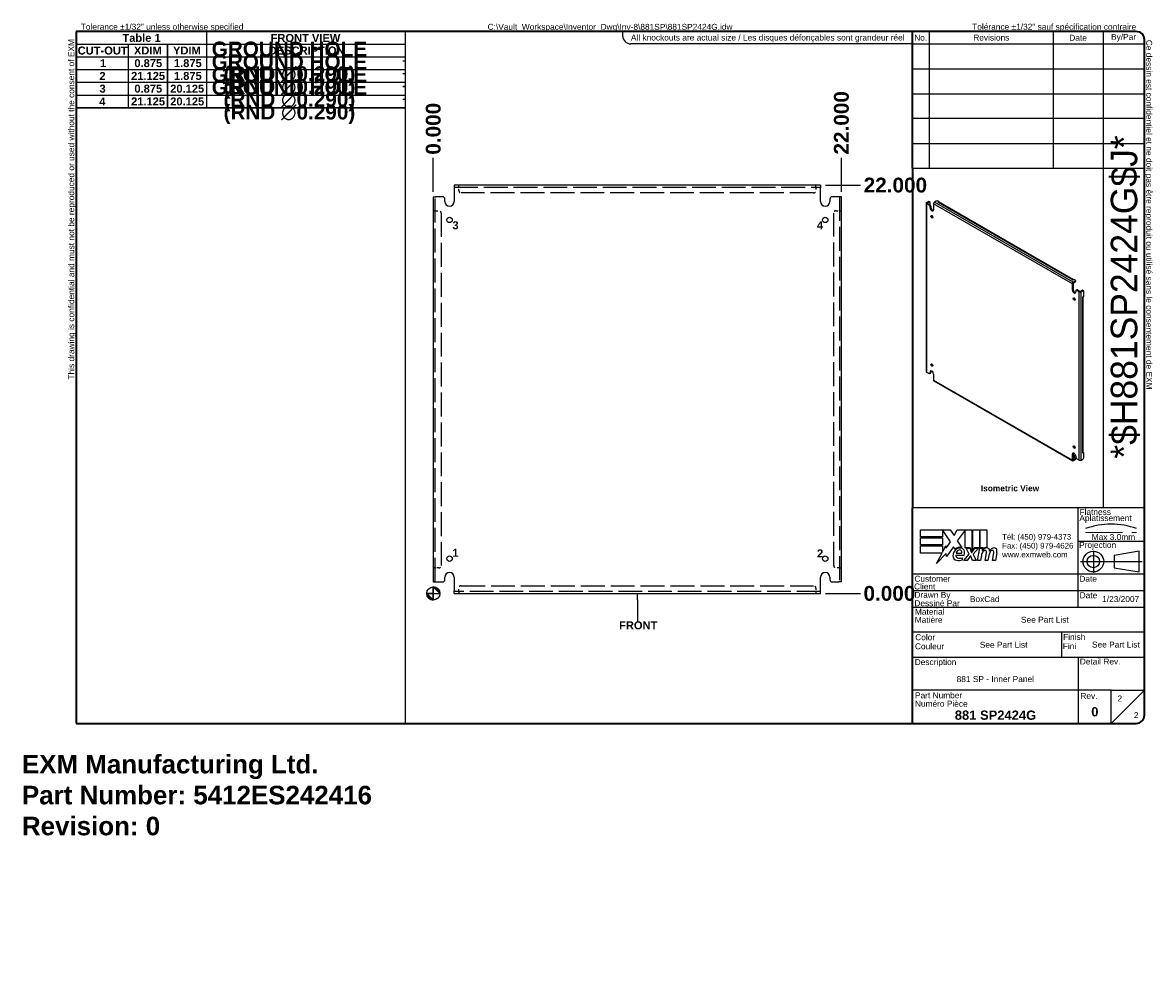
# Model space of a CAD drawing. Header units: inches. Extents: x 0 to 61, y -11 to 39.5.
import ezdxf
from ezdxf.enums import TextEntityAlignment as Align

# ---------------------------------------------------------------- set-up
doc = ezdxf.new("R2010")
doc.units = ezdxf.units.IN
doc.header["$LTSCALE"] = 6.666667
doc.header["$MEASUREMENT"] = 0
for name, pattern in [('CHAIN', [0.7087, 0.4724, -0.0591, 0.1181, -0.0591]), ('DASHED', [0.2067, 0.1654, -0.0413]), ('DASHED_SPACE', [0.2067, 0.1654, -0.0413])]:
    doc.linetypes.add(name, pattern=pattern)
doc.layers.get('0').update_dxf_attribs({"lineweight": 25})
for name, color, linetype, lineweight in [('Centerline(ANSI)', 7, 'Continuous', 25), ('Dimensions(ANSI)', 7, 'Continuous', 25), ('Hidden Edges(ANSI)', 7, 'DASHED_SPACE', 25), ('Sketch Geometry(ANSI)', 7, 'Continuous', 25), ('Symbols(ANSI)', 7, 'Continuous', 25), ('Visible Edges(ANSI)', 7, 'Continuous', 25), ('Visible Tangent Edges(ANSI)', 7, 'Continuous', 25), ('Work Point(ANSI)', 7, 'Continuous', 25)]:
    doc.layers.add(name, color=color, linetype=linetype, lineweight=lineweight)
doc.styles.add('Current-ANSI', font='arial.ttf')
doc.styles.add('Dimension-ANSI', font='arialbd.ttf')
doc.styles.get("Standard").update_dxf_attribs({"font": 'arialbd.ttf'})
doc.styles.add('Text Style44', font='arialbd.ttf')
doc.styles.add('Text Style83', font='FRE3OF9X.TTF')
doc.dimstyles.new('INCH-ANSI', dxfattribs={"dimscale": 6.666667, "dimtxt": 0.12, "dimasz": 0.098425, "dimexe": 0.04, "dimexo": 0.04, "dimgap": 0.031496, "dimtad": 0, "dimtih": 1, "dimtoh": 1, "dimdec": 3, "dimrnd": 1e-08, "dimzin": 0, "dimdsep": 46, "dimtxsty": 'Dimension-ANSI', "dimcen": 0.09, "dimdle": 0.312, "dimclrd": 179, "dimclre": 179, "dimclrt": 7, "dimadec": 1, "dimazin": 0, "dimtfac": 1, "dimtdec": 3, "dimtofl": 0, "dimtmove": 0, "dimatfit": 3, "dimfxl": 1, "dimtolj": 1, "dimtzin": 4, "dimlwd": 25, "dimlwe": 25, "dimarcsym": 0})
doc.dimstyles.new('INCH-ANSI-VERTICAL', dxfattribs={"dimscale": 6.666667, "dimtxt": 0.12, "dimasz": 0.098425, "dimexe": 0.04, "dimexo": 0.04, "dimgap": 0.031496, "dimtad": 0, "dimtih": 1, "dimtoh": 1, "dimdec": 3, "dimrnd": 1e-08, "dimzin": 0, "dimdsep": 46, "dimtxsty": 'Dimension-ANSI', "dimcen": 0.09, "dimdle": 0.312, "dimclrd": 179, "dimclre": 179, "dimclrt": 7, "dimadec": 1, "dimazin": 0, "dimtfac": 1, "dimtdec": 3, "dimtofl": 0, "dimtmove": 0, "dimatfit": 3, "dimfxl": 1, "dimtolj": 1, "dimtzin": 4, "dimlwd": 25, "dimlwe": 25, "dimarcsym": 0})

# ---------------------------------------------------------------- blocks, each defined once
blk = doc.blocks.new('Origin Indicator Symbol1')
at = {"layer": 'Dimensions(ANSI)'}
h = blk.add_hatch(color=7, dxfattribs=at)
edge = h.paths.add_edge_path(flags=0)
edge.add_line((5.83, 2.313), (5.928, 2.214))
edge.add_arc((5.83, 2.214), 0.0984, 0, 90)
h = blk.add_hatch(color=7, dxfattribs=at)
edge = h.paths.add_edge_path(flags=0)
edge.add_line((5.83, 2.116), (5.731, 2.214))
edge.add_arc((5.83, 2.214), 0.0984, 180, 270)
at = {"layer": 'Dimensions(ANSI)', "color": 7, "linetype": 'Continuous'}
for p, q in [((5.83, 2.313), (5.928, 2.214)), ((5.83, 2.116), (5.731, 2.214))]:
    blk.add_line(p, q, dxfattribs=at)
at = {"layer": 'Dimensions(ANSI)', "color": 7, "linetype": 'Continuous', "flags": 128}
for points in [[(5.83, 2.214), (5.928, 2.214), (5.83, 2.313), (5.83, 2.214)], [(5.83, 2.214), (5.83, 2.313), (5.83, 2.116), (5.83, 2.214)], [(5.83, 2.214), (5.83, 2.116), (5.731, 2.214), (5.83, 2.214)], [(5.83, 2.214), (5.731, 2.214), (5.83, 2.214), (5.83, 2.214)]]:
    blk.add_lwpolyline(points, dxfattribs=at)
at = {"layer": 'Dimensions(ANSI)', "color": 7, "linetype": 'Continuous'}
blk.add_circle((5.83, 2.214), 0.0984, dxfattribs=at)
for start, end in [(0, 90), (180, 270)]:
    blk.add_arc((5.83, 2.214), 0.0984, start, end, dxfattribs=at)
at = {"layer": 'Dimensions(ANSI)', "color": 7}
for points in [[(5.83, 2.214), (5.928, 2.214), (5.83, 2.313), (5.83, 2.214)], [(5.83, 2.214), (5.83, 2.313), (5.83, 2.116), (5.83, 2.214)], [(5.83, 2.214), (5.83, 2.116), (5.731, 2.214), (5.83, 2.214)], [(5.83, 2.214), (5.731, 2.214), (5.83, 2.214)]]:
    blk.add_solid(points, dxfattribs=at)
blk = doc.blocks.new('Datum Identifier4')
at = {"layer": 'Symbols(ANSI)', "color": 7, "linetype": 'Continuous', "lineweight": 25}
for p, q in [((8.91, 2.116), (8.91, 2.214)), ((8.91, 2.116), (8.91, 1.98)), ((8.91, 1.98), (8.91, 1.796))]:
    blk.add_line(p, q, dxfattribs=at)
at = {"layer": 'Symbols(ANSI)', "color": 7, "insert": (8.634, 1.672), "char_height": 0.12, "attachment_point": 7, "line_spacing_factor": 0.25, "style": 'Dimension-ANSI'}
blk.add_mtext('FRONT', dxfattribs=at)
blk = doc.blocks.new('Hole Table1')
at = {"layer": 'Symbols(ANSI)'}
for p, q in [((0.438, 9.541), (0.438, 10.692)), ((0.438, 10.692), (5.407, 10.692)), ((5.407, 10.692), (5.407, 9.541)), ((0.438, 10.501), (1.225, 10.501)), ((1.225, 10.501), (1.225, 10.311)), ((1.225, 10.501), (1.816, 10.501)), ((1.225, 10.501), (1.225, 10.311)), ((1.816, 10.501), (1.816, 10.311)), ((1.816, 10.501), (2.406, 10.501)), ((1.816, 10.501), (1.816, 10.311)), ((2.406, 10.501), (2.406, 10.311)), ((2.406, 10.501), (5.407, 10.501)), ((2.406, 10.501), (2.406, 10.311)), ((0.438, 10.311), (1.225, 10.311)), ((0.438, 10.311), (1.225, 10.311)), ((1.225, 10.311), (1.816, 10.311)), ((1.225, 10.311), (1.225, 10.119)), ((1.225, 10.311), (1.816, 10.311)), ((1.225, 10.311), (1.225, 10.119)), ((1.816, 10.311), (2.406, 10.311)), ((1.816, 10.311), (1.816, 10.119)), ((1.816, 10.311), (2.406, 10.311)), ((1.816, 10.311), (1.816, 10.119)), ((2.406, 10.311), (5.407, 10.311)), ((2.406, 10.311), (2.406, 10.119)), ((2.406, 10.311), (5.407, 10.311)), ((2.406, 10.311), (2.406, 10.119)), ((0.438, 10.119), (1.225, 10.119)), ((0.438, 10.119), (1.225, 10.119)), ((1.225, 10.119), (1.816, 10.119)), ((1.225, 10.119), (1.225, 9.926)), ((1.225, 10.119), (1.816, 10.119)), ((1.225, 10.119), (1.225, 9.926)), ((1.816, 10.119), (2.406, 10.119)), ((1.816, 10.119), (1.816, 9.926)), ((1.816, 10.119), (2.406, 10.119)), ((1.816, 10.119), (1.816, 9.926)), ((2.406, 10.119), (5.407, 10.119)), ((2.406, 10.119), (2.406, 9.926)), ((2.406, 10.119), (5.407, 10.119)), ((2.406, 10.119), (2.406, 9.926)), ((0.438, 9.926), (1.225, 9.926)), ((0.438, 9.926), (1.225, 9.926)), ((1.225, 9.926), (1.816, 9.926)), ((1.225, 9.926), (1.225, 9.733)), ((1.225, 9.926), (1.816, 9.926)), ((1.225, 9.926), (1.225, 9.733)), ((1.816, 9.926), (2.406, 9.926)), ((1.816, 9.926), (1.816, 9.733)), ((1.816, 9.926), (2.406, 9.926)), ((1.816, 9.926), (1.816, 9.733)), ((2.406, 9.926), (5.407, 9.926)), ((2.406, 9.926), (2.406, 9.733)), ((2.406, 9.926), (5.407, 9.926)), ((2.406, 9.926), (2.406, 9.733)), ((0.438, 9.733), (1.225, 9.733)), ((0.438, 9.733), (1.225, 9.733)), ((1.225, 9.733), (1.816, 9.733)), ((1.225, 9.733), (1.225, 9.541)), ((1.225, 9.733), (1.816, 9.733)), ((1.225, 9.733), (1.225, 9.541)), ((1.816, 9.733), (2.406, 9.733)), ((1.816, 9.733), (1.816, 9.541)), ((1.816, 9.733), (2.406, 9.733)), ((1.816, 9.733), (1.816, 9.541)), ((2.406, 9.733), (5.407, 9.733)), ((2.406, 9.733), (2.406, 9.541)), ((2.406, 9.733), (5.407, 9.733)), ((2.406, 9.733), (2.406, 9.541)), ((0.438, 9.541), (1.225, 9.541)), ((5.407, 9.541), (0.438, 9.541)), ((1.225, 9.541), (1.816, 9.541)), ((1.816, 9.541), (2.406, 9.541)), ((2.406, 9.541), (5.407, 9.541))]:
    blk.add_line(p, q, dxfattribs=at)
at = {"layer": 'Symbols(ANSI)', "color": 7, "char_height": 0.12, "attachment_point": 7, "line_spacing_factor": 0.25, "style": 'Dimension-ANSI'}
for s, insert in [('                                          FRONT VIEW', (1.418, 10.534)), ('CUT-OUT', (0.463, 10.344)), ('XDIM', (1.311, 10.346)), ('YDIM', (1.901, 10.346)), ('DESCRIPTION', (3.346, 10.344)), ('1', (0.799, 10.155)), ('0.875', (1.318, 10.154)), ('1.875', (1.915, 10.154)), ('-', (5.361, 10.204)), ('2', (0.79, 9.962)), ('21.125', (1.269, 9.961)), ('1.875', (1.915, 9.961)), ('-', (5.361, 10.011)), ('3', (0.792, 9.769)), ('0.875', (1.318, 9.769)), ('20.125', (1.859, 9.769)), ('-', (5.361, 9.818)), ('4', (0.788, 9.577)), ('21.125', (1.269, 9.576)), ('20.125', (1.859, 9.576)), ('-', (5.361, 9.626))]:
    blk.add_mtext(s, dxfattribs=dict(at, insert=insert))
blk = doc.blocks.new('Leader Text1')
at = {"layer": 'Symbols(ANSI)', "color": 7, "insert": (6.118, 7.708), "char_height": 0.12, "attachment_point": 7, "line_spacing_factor": 0.25, "style": 'Dimension-ANSI'}
blk.add_mtext('3', dxfattribs=at)
blk = doc.blocks.new('Leader Text2')
at = {"layer": 'Symbols(ANSI)', "color": 7, "insert": (11.619, 7.709), "char_height": 0.12, "attachment_point": 7, "line_spacing_factor": 0.25, "style": 'Dimension-ANSI'}
blk.add_mtext('4', dxfattribs=at)
blk = doc.blocks.new('Leader Text3')
at = {"layer": 'Symbols(ANSI)', "color": 7, "insert": (6.117, 2.768), "char_height": 0.12, "attachment_point": 7, "line_spacing_factor": 0.25, "style": 'Dimension-ANSI'}
blk.add_mtext('1', dxfattribs=at)
blk = doc.blocks.new('Leader Text4')
at = {"layer": 'Symbols(ANSI)', "color": 7, "insert": (11.621, 2.759), "char_height": 0.12, "attachment_point": 7, "line_spacing_factor": 0.25, "style": 'Dimension-ANSI'}
blk.add_mtext('2', dxfattribs=at)
blk = doc.blocks.new('*D15')
at = {"layer": 'Defpoints', "color": 0, "linetype": 'Continuous', "transparency": 16777216}
for p in [(22.175, 32.178), (22.175, 30.071), (22.175, 30.071)]:
    blk.add_point(p, dxfattribs=at)
at = {"layer": 'Dimensions(ANSI)', "color": 179, "linetype": 'Continuous', "lineweight": 25, "transparency": 16777216}
blk.add_line((22.175, 30.338), (22.175, 32.178), dxfattribs=at)
at = {"layer": 'Dimensions(ANSI)', "color": 7, "linetype": 'Continuous', "lineweight": 25, "transparency": 16777216, "insert": (22.175, 33.735), "char_height": 0.8, "attachment_point": 5, "rotation": 90, "style": 'Dimension-ANSI'}
blk.add_mtext('\\A1;0.000', dxfattribs=at)
blk = doc.blocks.new('*D16')
at = {"layer": 'Defpoints', "color": 0, "linetype": 'Continuous', "transparency": 16777216}
for p in [(44.175, 32.178), (22.175, 30.071), (44.175, 30.071)]:
    blk.add_point(p, dxfattribs=at)
at = {"layer": 'Dimensions(ANSI)', "color": 179, "linetype": 'Continuous', "lineweight": 25, "transparency": 16777216}
blk.add_line((44.175, 30.338), (44.175, 32.178), dxfattribs=at)
at = {"layer": 'Dimensions(ANSI)', "color": 7, "linetype": 'Continuous', "lineweight": 25, "transparency": 16777216, "insert": (44.175, 34.055), "char_height": 0.8, "attachment_point": 5, "rotation": 90, "style": 'Dimension-ANSI'}
blk.add_mtext('\\A1;22.000', dxfattribs=at)
blk = doc.blocks.new('*D17')
at = {"layer": 'Defpoints', "color": 0, "linetype": 'Continuous', "transparency": 16777216}
for p in [(43.05, 8.696), (43.05, 8.696), (45.203, 8.696)]:
    blk.add_point(p, dxfattribs=at)
at = {"layer": 'Dimensions(ANSI)', "color": 179, "linetype": 'Continuous', "lineweight": 25, "transparency": 16777216}
blk.add_line((43.316, 8.696), (45.203, 8.696), dxfattribs=at)
at = {"layer": 'Dimensions(ANSI)', "color": 7, "linetype": 'Continuous', "lineweight": 25, "transparency": 16777216, "insert": (46.76, 8.696), "char_height": 0.8, "attachment_point": 5, "style": 'Dimension-ANSI'}
blk.add_mtext('\\A1;0.000', dxfattribs=at)
blk = doc.blocks.new('*D18')
at = {"layer": 'Defpoints', "color": 0, "linetype": 'Continuous', "transparency": 16777216}
for p in [(43.05, 30.696), (45.203, 30.696), (43.05, 8.696)]:
    blk.add_point(p, dxfattribs=at)
at = {"layer": 'Dimensions(ANSI)', "color": 179, "linetype": 'Continuous', "lineweight": 25, "transparency": 16777216}
blk.add_line((43.316, 30.696), (45.203, 30.696), dxfattribs=at)
at = {"layer": 'Dimensions(ANSI)', "color": 7, "linetype": 'Continuous', "lineweight": 25, "transparency": 16777216, "insert": (47.081, 30.696), "char_height": 0.8, "attachment_point": 5, "style": 'Dimension-ANSI'}
blk.add_mtext('\\A1;22.000', dxfattribs=at)
blk = doc.blocks.new('Hole Table2')
at = {"layer": 'Symbols(ANSI)'}
for p, q in [((0.437, 9.541), (0.437, 10.692)), ((0.437, 10.692), (2.406, 10.692)), ((2.406, 10.692), (2.406, 9.541)), ((0.437, 10.501), (1.225, 10.501)), ((1.225, 10.501), (1.225, 10.311)), ((1.225, 10.501), (1.815, 10.501)), ((1.225, 10.501), (1.225, 10.311)), ((1.815, 10.501), (1.815, 10.311)), ((1.815, 10.501), (2.406, 10.501)), ((1.815, 10.501), (1.815, 10.311)), ((0.437, 10.311), (1.225, 10.311)), ((0.437, 10.311), (1.225, 10.311)), ((1.225, 10.311), (1.815, 10.311)), ((1.225, 10.311), (1.225, 10.119)), ((1.225, 10.311), (1.815, 10.311)), ((1.225, 10.311), (1.225, 10.119)), ((1.815, 10.311), (2.406, 10.311)), ((1.815, 10.311), (1.815, 10.119)), ((1.815, 10.311), (2.406, 10.311)), ((1.815, 10.311), (1.815, 10.119)), ((0.437, 10.119), (1.225, 10.119)), ((0.437, 10.119), (1.225, 10.119)), ((1.225, 10.119), (1.815, 10.119)), ((1.225, 10.119), (1.225, 9.926)), ((1.225, 10.119), (1.815, 10.119)), ((1.225, 10.119), (1.225, 9.926)), ((1.815, 10.119), (2.406, 10.119)), ((1.815, 10.119), (1.815, 9.926)), ((1.815, 10.119), (2.406, 10.119)), ((1.815, 10.119), (1.815, 9.926)), ((0.437, 9.926), (1.225, 9.926)), ((0.437, 9.926), (1.225, 9.926)), ((1.225, 9.926), (1.815, 9.926)), ((1.225, 9.926), (1.225, 9.733)), ((1.225, 9.926), (1.815, 9.926)), ((1.225, 9.926), (1.225, 9.733)), ((1.815, 9.926), (2.406, 9.926)), ((1.815, 9.926), (1.815, 9.733)), ((1.815, 9.926), (2.406, 9.926)), ((1.815, 9.926), (1.815, 9.733)), ((0.437, 9.733), (1.225, 9.733)), ((0.437, 9.733), (1.225, 9.733)), ((1.225, 9.733), (1.815, 9.733)), ((1.225, 9.733), (1.225, 9.541)), ((1.225, 9.733), (1.815, 9.733)), ((1.225, 9.733), (1.225, 9.541)), ((1.815, 9.733), (2.406, 9.733)), ((1.815, 9.733), (1.815, 9.541)), ((1.815, 9.733), (2.406, 9.733)), ((1.815, 9.733), (1.815, 9.541)), ((0.437, 9.541), (1.225, 9.541)), ((2.406, 9.541), (0.437, 9.541)), ((1.225, 9.541), (1.815, 9.541)), ((1.815, 9.541), (2.406, 9.541))]:
    blk.add_line(p, q, dxfattribs=at)
at = {"layer": 'Symbols(ANSI)', "color": 7, "char_height": 0.12, "attachment_point": 7, "line_spacing_factor": 0.25, "style": 'Dimension-ANSI'}
for s, insert in [('Table 1', (1.137, 10.535)), ('CUT-OUT', (0.462, 10.344)), ('XDIM', (1.311, 10.346)), ('YDIM', (1.901, 10.346)), ('1', (0.799, 10.155)), ('0.875', (1.318, 10.154)), ('1.875', (1.915, 10.154)), ('2', (0.789, 9.962)), ('21.125', (1.268, 9.961)), ('1.875', (1.915, 9.961)), ('3', (0.791, 9.769)), ('0.875', (1.318, 9.769)), ('20.125', (1.859, 9.769)), ('4', (0.788, 9.577)), ('21.125', (1.268, 9.576)), ('20.125', (1.859, 9.576))]:
    blk.add_mtext(s, dxfattribs=dict(at, insert=insert))
blk = doc.blocks.new('Leader Text5')
at = {"layer": 'Symbols(ANSI)', "color": 7, "insert": (6.117, 2.768), "char_height": 0.12, "attachment_point": 7, "line_spacing_factor": 0.25, "style": 'Dimension-ANSI'}
blk.add_mtext('1', dxfattribs=at)
blk = doc.blocks.new('Title Blocks EXM - ANSI B')
for p, q in [((13.372, 3.063), (13.372, 3.17)), ((13.372, 3.17), (13.818, 3.17)), ((13.824, 2.989), (13.701, 3.168)), ((13.701, 3.168), (13.701, 3.063)), ((13.818, 3.17), (13.877, 3.083)), ((13.877, 3.083), (13.923, 3.17)), ((13.923, 3.17), (14.146, 3.17)), ((14.046, 3.166), (13.924, 3.002)), ((14.046, 2.9), (14.046, 3.166)), ((14.146, 3.17), (14.146, 2.842)), ((14.16, 3.17), (14.259, 3.17)), ((14.16, 2.866), (14.16, 3.17)), ((14.259, 3.17), (14.259, 2.9)), ((14.273, 3.17), (14.372, 3.17)), ((14.273, 2.9), (14.273, 3.17)), ((14.372, 3.17), (14.372, 2.905)), ((13.701, 3.063), (13.372, 3.063)), ((13.372, 3.049), (13.701, 3.049)), ((13.372, 2.942), (13.372, 3.049)), ((13.701, 2.942), (13.372, 2.942)), ((13.372, 2.82), (13.372, 2.927)), ((13.372, 2.927), (13.701, 2.927)), ((13.701, 3.049), (13.701, 2.942)), ((13.701, 2.831), (13.752, 2.929)), ((13.701, 2.927), (13.701, 2.831)), ((13.752, 2.929), (13.758, 2.895)), ((13.758, 2.895), (13.824, 2.989)), ((13.87, 2.914), (13.765, 2.768)), ((13.893, 2.876), (13.87, 2.914)), ((13.924, 3.002), (13.993, 2.903)), ((13.695, 2.82), (13.372, 2.82)), ((13.612, 2.661), (13.695, 2.82)), ((13.758, 2.815), (13.612, 2.661)), ((13.765, 2.768), (13.758, 2.815)), ((13.905, 2.788), (14.027, 2.788)), ((13.91, 2.818), (13.99, 2.818)), ((14.005, 2.718), (14.005, 2.748)), ((14.023, 2.709), (14.105, 2.802)), ((14.121, 2.9), (14.046, 2.9)), ((14.059, 2.891), (14.113, 2.891)), ((14.105, 2.802), (14.059, 2.891)), ((14.122, 2.774), (14.077, 2.709)), ((14.113, 2.891), (14.139, 2.83)), ((14.146, 2.842), (14.121, 2.9)), ((14.13, 2.774), (14.122, 2.774)), ((14.155, 2.709), (14.13, 2.774)), ((14.139, 2.83), (14.146, 2.83)), ((14.146, 2.83), (14.19, 2.891)), ((14.185, 2.9), (14.16, 2.866)), ((14.245, 2.891), (14.164, 2.803)), ((14.164, 2.803), (14.209, 2.709)), ((14.259, 2.9), (14.185, 2.9)), ((14.19, 2.891), (14.245, 2.891)), ((14.232, 2.709), (14.264, 2.891)), ((14.264, 2.891), (14.302, 2.891)), ((14.314, 2.9), (14.273, 2.9)), ((14.289, 2.784), (14.276, 2.709)), ((14.302, 2.891), (14.299, 2.859)), ((14.299, 2.859), (14.309, 2.859)), ((14.312, 2.88), (14.314, 2.9)), ((14.345, 2.709), (14.365, 2.824)), ((14.402, 2.784), (14.389, 2.709)), ((14.457, 2.709), (14.477, 2.824)), ((14.523, 2.823), (14.501, 2.709)), ((14.077, 2.709), (14.023, 2.709)), ((14.209, 2.709), (14.155, 2.709)), ((14.276, 2.709), (14.232, 2.709)), ((14.389, 2.709), (14.345, 2.709)), ((14.501, 2.709), (14.457, 2.709))]:
    blk.add_line(p, q)
for centre, radius, start, end in [((13.968, 2.796), 0.11, 77.079, 133.1785), ((14.37, 2.825), 0.08, 88.7952, 136.5849), ((13.991, 2.772), 0.133, 134.1684, 176.5646), ((13.925, 2.776), 0.0658, 176.5646, 261.5605), ((13.968, 2.796), 0.0996, 80.4085, 134.1684), ((13.936, 2.779), 0.032, 163.5261, 244.6784), ((13.965, 2.811), 0.056, 109.3797, 172.9975), ((13.966, 2.842), 0.102, 244.6784, 292.5609), ((13.959, 2.83), 0.0365, 51.1652, 109.3797), ((13.962, 2.833), 0.0318, 331.4547, 51.1652), ((13.981, 2.843), 0.0507, 23.8445, 85.0802), ((13.941, 2.826), 0.094, 336.1555, 23.8445), ((14.442, 2.757), 0.155, 147.5992, 170), ((14.376, 2.816), 0.08, 89.4776, 147.4114), ((14.346, 2.818), 0.042, 96.03, 147.5992), ((14.344, 2.839), 0.02, 23.5571, 96.03), ((14.325, 2.831), 0.041, 350, 23.5571), ((14.377, 2.862), 0.0338, 16.9928, 89.4776), ((14.555, 2.759), 0.155, 148.5584, 170.8257), ((14.317, 2.844), 0.096, 3.6169, 16.9928), ((14.486, 2.814), 0.0819, 89.6788, 153.9508), ((14.458, 2.818), 0.042, 96.1027, 147.6083), ((14.456, 2.839), 0.02, 23.5487, 96.1027), ((14.437, 2.831), 0.041, 349.9922, 23.5487), ((14.487, 2.861), 0.035, 18.4748, 89.6788), ((14.429, 2.842), 0.096, 349, 18.4748), ((13.945, 2.911), 0.202, 261.5605, 287.3343)]:
    blk.add_arc(centre, radius, start, end)
at = {"layer": 'Centerline(ANSI)', "linetype": 'DASHED', "lineweight": 18, "ltscale": 0.507983}
blk.add_line((15.861, 3.128), (16.632, 3.128), dxfattribs=at)
at = {"layer": 'Centerline(ANSI)', "linetype": 'CHAIN', "ltscale": 0.185148}
blk.add_line((15.979, 2.855), (15.979, 2.521), dxfattribs=at)
at = {"layer": 'Centerline(ANSI)', "linetype": 'CHAIN', "ltscale": 0.437897}
blk.add_line((15.786, 2.691), (16.717, 2.691), dxfattribs=at)
at = {"layer": 'Sketch Geometry(ANSI)'}
for p, q in [((13.25, 10.687), (16.625, 10.687)), ((13.5, 10.687), (13.5, 8.625)), ((15.375, 10.687), (15.375, 8.625)), ((16.125, 10.687), (16.125, 3.5)), ((13.25, 10.5), (16.75, 10.5)), ((16.75, 10.562), (16.75, 0.375)), ((13.25, 10.125), (16.75, 10.125)), ((13.25, 9.75), (16.75, 9.75)), ((16.75, 9.375), (13.25, 9.375)), ((13.25, 9), (16.75, 9)), ((16.75, 9), (16.75, 8.625)), ((13.25, 8.625), (16.75, 8.625)), ((16.75, 3.5), (13.25, 3.5)), ((15.75, 2), (15.75, 3.5)), ((15.75, 3), (16.75, 3)), ((16.669, 2.847), (16.294, 2.785)), ((16.294, 2.785), (16.294, 2.598)), ((16.669, 2.535), (16.669, 2.847)), ((16.294, 2.598), (16.669, 2.535)), ((16.75, 2.5), (13.25, 2.5)), ((16.75, 2.25), (13.25, 2.25)), ((16.75, 2), (13.25, 2)), ((13.25, 1.629), (16.75, 1.629)), ((15.499, 1.629), (15.499, 1.25)), ((13.25, 1.25), (16.75, 1.25)), ((15.75, 1.25), (15.75, 0.75)), ((15.75, 0.75), (13.25, 0.75)), ((16.25, 0.75), (15.75, 0.75)), ((15.75, 0.75), (15.75, 0.25)), ((16.25, 0.25), (16.25, 0.75)), ((16.25, 0.75), (16.75, 0.75)), ((16.25, 0.25), (16.75, 0.75)), ((16.625, 0.25), (13.25, 0.25))]:
    blk.add_line(p, q, dxfattribs=at)
at = {"layer": 'Sketch Geometry(ANSI)', "linetype": 'Continuous', "lineweight": 35}
for p, q in [((13.25, 8.625), (13.25, 10.687)), ((13.25, 8.625), (13.25, 3.5)), ((13.25, 0.25), (13.25, 3.5))]:
    blk.add_line(p, q, dxfattribs=at)
at = {"layer": 'Sketch Geometry(ANSI)'}
for radius in [0.156, 0.0935]:
    blk.add_circle((15.979, 2.691), radius, dxfattribs=at)
for centre, radius, start, end in [((16.625, 10.562), 0.125, 0, 90), ((16.247, 2.112), 1.143, 70.2973, 109.7027), ((16.625, 0.375), 0.125, 270, 0)]:
    blk.add_arc(centre, radius, start, end, dxfattribs=at)
at = {"layer": 'Symbols(ANSI)', "color": 7, "char_height": 0.09, "style": 'Current-ANSI'}
for s, insert, width, attachment_point in [('No.', (13.373, 10.595), 0.25039, 5), ('Revisions', (14.439, 10.596), 1.87331, 5), ('Date', (15.749, 10.593), 0.75135, 5), ('By/Par', (16.435, 10.594), 0.62202, 5), ('Date', (15.773, 2.136), 0.26554, 7), ('Rev.', (15.783, 0.618), 0.25854, 7)]:
    blk.add_mtext(s, dxfattribs=dict(at, insert=insert, width=width, attachment_point=attachment_point))
for s, insert, attachment_point in [('\\fArial|b1|i0;\\H0.0900;Isometric View', (14.281, 3.842), 1), ('Flatness', (15.77, 3.393), 7), ('Aplatissement', (15.768, 3.275), 7), ('Max 3.0mm', (15.954, 3.015), 7), ('Projection', (15.764, 2.87), 7), ('Client', (13.273, 2.269), 7), ('Customer', (13.278, 2.386), 7), ('Date', (15.768, 2.385), 7), ('Drawn By', (13.278, 2.117), 7), ('Dessiné Par', (13.278, 2.016), 7), ('Matière', (13.284, 1.766), 7), ('Material', (13.286, 1.889), 7), ('Color', (13.291, 1.503), 7), ('Finish', (15.523, 1.508), 7), ('Couleur', (13.287, 1.366), 7), ('Fini', (15.518, 1.37), 7), ('Description', (13.283, 1.103), 7), ('Detail Rev.', (15.774, 1.137), 7), ('Part Number', (13.287, 0.627), 7), ('Numéro Pièce', (13.286, 0.5), 7)]:
    blk.add_mtext(s, dxfattribs=dict(at, insert=insert, attachment_point=attachment_point))
at = {"layer": 'Symbols(ANSI)', "color": 7, "insert": (14.602, 3.107), "char_height": 0.085, "attachment_point": 1, "line_spacing_factor": 0.944221, "style": 'Current-ANSI'}
blk.add_mtext('\\fArial|b0|i0;\\H0.0850;Tél: (450) 979-4373\\PFax: (450) 979-4626\\Pwww.exmweb.com', dxfattribs=at)
at = {"layer": 'Symbols(ANSI)', "color": 7, "style": 'Current-ANSI'}
for tag, p in [('REV1', (13.375, 10.313)), ('REV1DATE', (15.75, 10.31)), ('REV1BY', (16.437, 10.313)), ('REV2', (13.373, 9.938)), ('REV2DATE', (15.747, 9.941)), ('REV2BY', (16.437, 9.938)), ('REV3', (13.374, 9.563)), ('REV3DATE', (15.752, 9.563)), ('REV3BY', (16.437, 9.564)), ('REV4', (13.377, 9.188)), ('REV4DATE', (15.752, 9.188)), ('REV4BY', (16.441, 9.188)), ('REV5', (13.373, 8.813)), ('REV5DATE', (15.752, 8.813)), ('REV5BY', (16.438, 8.811)), ('MFG_APPROVED_DATE', (16.393, 2.374)), ('DETAIL_REV', (16.249, 0.926))]:
    blk.add_attdef(tag, text='', height=0.09, dxfattribs=at).set_placement(p, align=Align.MIDDLE_CENTER)
for tag, p in [('REV1DESC', (13.526, 10.31)), ('REV2DESC', (13.525, 9.937)), ('REV3DESC', (13.528, 9.564)), ('REV4DESC', (13.533, 9.19)), ('REV5DESC', (13.532, 8.811)), ('COMPANY', (14.12, 2.375))]:
    blk.add_attdef(tag, text='', height=0.09, dxfattribs=at).set_placement(p, align=Align.MIDDLE_LEFT)
at = {"layer": 'Symbols(ANSI)', "color": 7, "style": 'Text Style83'}
blk.add_attdef('BARCODE_001', (16.642, 4.244), '', height=0.4, rotation=90, dxfattribs=at)
at = {"layer": 'Symbols(ANSI)', "color": 7}
for tag, p, height, style in [('AUTHOR_001', (14.116, 2.08), 0.09, 'Current-ANSI'), ('IDW_DATE_001', (16.112, 2.08), 0.09, 'Current-ANSI'), ('MATERIEL_001', (14.887, 1.769), 0.09, 'Current-ANSI'), ('COLOR_001', (14.265, 1.391), 0.09, 'Current-ANSI'), ('FINISH_001', (15.959, 1.394), 0.09, 'Current-ANSI'), ('IDW_DESC_001', (13.916, 0.873), 0.09, 'Current-ANSI'), ('Sheet_Number_001', (16.343, 0.58), 0.09, 'Current-ANSI'), ('IDW_NAME_001', (13.888, 0.304), 0.14, 'Text Style44'), ('IDW_REV_001', (15.947, 0.355), 0.14, 'Text Style44'), ('Number_of_sheets_001', (16.591, 0.33), 0.09, 'Current-ANSI')]:
    blk.add_attdef(tag, p, '', height=height, dxfattribs=dict(at, style=style))
blk = doc.blocks.new('Borders EXM - B (Inch) - B')
at = {"layer": 'Sketch Geometry(ANSI)', "linetype": 'Continuous', "lineweight": 35}
for p, q in [((16.438, 10.692), (0.437, 10.692)), ((0.437, 10.692), (0.437, 0.255)), ((16.562, 0.38), (16.562, 10.567)), ((0.437, 0.255), (16.438, 0.255))]:
    blk.add_line(p, q, dxfattribs=at)
at = {"layer": 'Sketch Geometry(ANSI)'}
for p, q in [((5.407, 10.692), (5.407, 0.255)), ((8.688, 10.63), (8.688, 10.692)), ((13.062, 10.692), (13.062, 10.505)), ((13.062, 10.505), (8.812, 10.505))]:
    blk.add_line(p, q, dxfattribs=at)
blk.add_arc((8.812, 10.63), 0.125, 180, 270, dxfattribs=at)
at = {"layer": 'Sketch Geometry(ANSI)', "linetype": 'Continuous', "lineweight": 35}
for centre, start, end in [((16.438, 10.567), 0, 90), ((16.438, 0.38), 270, 0)]:
    blk.add_arc(centre, 0.125, start, end, dxfattribs=at)
at = {"layer": 'Symbols(ANSI)', "color": 7, "char_height": 0.09, "style": 'Current-ANSI'}
for s, insert, attachment_point in [('Tolerance ±1/32" unless otherwise specified', (0.509, 10.692), 7), ('Tolérance ±1/32" sauf spécification contraire', (13.963, 10.692), 7), ('All knockouts are actual size / Les disques défonçables sont grandeur réel', (8.812, 10.647), 1)]:
    blk.add_mtext(s, dxfattribs=dict(at, insert=insert, attachment_point=attachment_point))
at = {"layer": 'Symbols(ANSI)', "color": 7, "char_height": 0.09, "attachment_point": 7, "style": 'Current-ANSI'}
for s, insert, rotation in [('This drawing is confidential and must not be reproduced or used without the consent of EXM', (0.437, 5.442), 90), ('Ce dessin est confidentiel et ne doit pas être reproduit ou utilisé sans le consentement de EXM', (16.562, 10.567), 270)]:
    blk.add_mtext(s, dxfattribs=dict(at, insert=insert, rotation=rotation))
at = {"layer": 'Symbols(ANSI)', "color": 7, "style": 'Current-ANSI'}
blk.add_attdef('FILENAME_AND_PATH_001', (6.649, 10.718), '', height=0.09, dxfattribs=at)

msp = doc.modelspace()

# ---------------------------------------------------------------- linework, layer by layer
at = {"layer": 'Hidden Edges(ANSI)', "ltscale": 1.163206}
for p, q in [((23.2996, 30.591), (43.0496, 30.591)), ((43.0496, 8.801), (23.2996, 8.801))]:
    msp.add_line(p, q, dxfattribs=at)
at = {"layer": 'Hidden Edges(ANSI)', "ltscale": 0.055898}
for p, q in [((23.5494, 30.591), (23.5494, 30.696)), ((23.5496, 30.591), (23.5496, 30.696)), ((42.7996, 30.591), (42.7996, 30.696)), ((42.7998, 30.591), (42.7998, 30.696)), ((22.2796, 29.3212), (22.1746, 29.3212)), ((22.2796, 29.321), (22.1746, 29.321)), ((44.0696, 29.3212), (44.1746, 29.3212)), ((44.0696, 29.321), (44.1746, 29.321)), ((22.2796, 10.071), (22.1746, 10.071)), ((22.2796, 10.0708), (22.1746, 10.0708)), ((44.0696, 10.071), (44.1746, 10.071)), ((44.0696, 10.0708), (44.1746, 10.0708)), ((23.5494, 8.801), (23.5494, 8.696)), ((23.5496, 8.801), (23.5496, 8.696)), ((42.7996, 8.801), (42.7996, 8.696)), ((42.7998, 8.801), (42.7998, 8.696))]:
    msp.add_line(p, q, dxfattribs=at)
at = {"layer": 'Hidden Edges(ANSI)', "ltscale": 0.02587}
for p, q in [((23.5496, 30.591), (23.5496, 30.56)), ((42.7996, 30.591), (42.7996, 30.56)), ((22.2796, 29.321), (22.3106, 29.321)), ((44.0696, 29.321), (44.0386, 29.321)), ((22.2796, 10.071), (22.3106, 10.071)), ((44.0696, 10.071), (44.0386, 10.071)), ((23.5496, 8.801), (23.5496, 8.832)), ((42.7996, 8.801), (42.7996, 8.832))]:
    msp.add_line(p, q, dxfattribs=at)
at = {"layer": 'Hidden Edges(ANSI)', "ltscale": 0.08363}
for p, q in [((23.5496, 30.403), (23.5496, 30.56)), ((42.7996, 30.56), (42.7996, 30.403)), ((22.3106, 29.321), (22.4676, 29.321)), ((43.8816, 29.321), (44.0386, 29.321)), ((22.4676, 10.071), (22.3106, 10.071)), ((44.0386, 10.071), (43.8816, 10.071)), ((23.5496, 8.832), (23.5496, 8.989)), ((42.7996, 8.989), (42.7996, 8.832))]:
    msp.add_line(p, q, dxfattribs=at)
at = {"layer": 'Hidden Edges(ANSI)', "ltscale": 1.171182}
for p, q in [((22.2796, 9.321), (22.2796, 30.071)), ((44.0696, 30.071), (44.0696, 9.321))]:
    msp.add_line(p, q, dxfattribs=at)
at = {"layer": 'Hidden Edges(ANSI)', "ltscale": 1.169899}
for p, q in [((42.6746, 30.278), (23.6746, 30.278)), ((22.5926, 29.196), (22.5926, 10.196)), ((43.7566, 10.196), (43.7566, 29.196)), ((23.6746, 9.114), (42.6746, 9.114))]:
    msp.add_line(p, q, dxfattribs=at)
at = {"layer": 'Hidden Edges(ANSI)', "ltscale": 0.104616}
for centre, start, end in [((23.6746, 30.403), 180, 270), ((42.6746, 30.403), 270, 0), ((22.4676, 29.196), 0, 90), ((43.8816, 29.196), 90, 180), ((22.4676, 10.196), 270, 0), ((43.8816, 10.196), 180, 270), ((23.6746, 8.989), 90, 180), ((42.6746, 8.989), 0, 90)]:
    msp.add_arc(centre, 0.125, start, end, dxfattribs=at)
at = {"layer": 'Visible Edges(ANSI)'}
for p, q in [((43.0496, 30.696), (23.2996, 30.696)), ((23.2996, 30.696), (23.2996, 30.56)), ((23.2996, 30.56), (23.2996, 29.821)), ((43.0496, 30.696), (43.0496, 30.56)), ((43.0496, 29.821), (43.0496, 30.56)), ((22.1746, 30.071), (22.3106, 30.071)), ((22.1746, 30.071), (22.1746, 9.321)), ((22.6746, 30.071), (22.3106, 30.071)), ((22.7996, 29.821), (22.7996, 29.946)), ((43.5496, 29.946), (43.5496, 29.821)), ((44.0386, 30.071), (43.6746, 30.071)), ((44.1746, 30.071), (44.0386, 30.071)), ((44.1746, 9.321), (44.1746, 30.071)), ((48.7427, 29.7312), (48.7427, 20.655)), ((48.7641, 29.761), (48.8591, 29.8159)), ((48.9019, 29.6219), (48.7641, 29.7015)), ((48.8038, 29.738), (48.8989, 29.7929)), ((48.8038, 29.7245), (48.9417, 29.6449)), ((48.8926, 29.8192), (48.9324, 29.7962)), ((48.9463, 29.7656), (48.9463, 29.642)), ((48.9493, 29.4852), (48.9493, 29.5399)), ((48.9891, 29.5628), (48.9891, 29.5082)), ((48.9959, 29.4636), (49.0175, 29.4511)), ((49.0648, 29.3691), (49.0648, 29.3573)), ((49.1387, 29.6991), (49.1387, 29.3759)), ((49.2853, 29.8432), (49.1902, 29.7883)), ((49.3757, 29.7861), (49.4273, 29.8159)), ((49.3758, 29.7861), (49.3757, 29.7861)), ((49.3758, 29.7861), (49.3758, 29.7861)), ((49.4273, 29.8159), (49.38, 29.8432)), ((56.6893, 25.5884), (49.4123, 29.7898)), ((49.4273, 29.8159), (49.4273, 29.7811)), ((49.0648, 29.0398), (49.0648, 28.9675)), ((56.7195, 25.6058), (56.6679, 25.576)), ((56.7667, 25.5785), (56.7195, 25.6058)), ((56.6201, 25.0564), (56.6201, 25.3797)), ((56.6599, 25.4027), (56.6599, 25.0794)), ((56.6678, 25.576), (56.6679, 25.5761)), ((56.6679, 25.576), (56.6678, 25.576)), ((56.6717, 25.4689), (56.7667, 25.5238)), ((56.6717, 25.423), (56.7667, 25.4779)), ((56.7863, 25.5512), (56.7863, 25.5052)), ((56.8095, 25.0018), (56.8095, 24.9471)), ((56.8234, 25.0324), (56.8632, 25.0554)), ((56.9948, 24.9495), (56.8569, 25.0291)), ((56.8967, 25.0521), (57.0346, 24.9725)), ((57.1531, 25.0274), (57.058, 24.9725)), ((57.1929, 25.0044), (57.0978, 24.9495)), ((57.2264, 25.0077), (57.1866, 25.0307)), ((57.1886, 24.674), (57.2402, 24.7038)), ((57.1886, 24.6739), (57.1886, 24.674)), ((57.1887, 24.6739), (57.1886, 24.6739)), ((57.2101, 16.2836), (57.2101, 24.6863)), ((57.2402, 24.7038), (57.2402, 24.9771)), ((49.051, 21.0277), (49.0396, 21.0211)), ((48.7641, 20.6253), (48.9019, 20.5457)), ((48.9354, 20.5424), (48.9752, 20.5653)), ((48.9493, 20.573), (48.9493, 20.6277)), ((48.9891, 20.6506), (48.9891, 20.596)), ((49.1387, 20.5183), (49.1387, 20.1951)), ((49.1538, 20.1617), (56.6352, 15.8423)), ((56.6201, 15.8757), (56.6201, 16.1989)), ((56.6599, 16.2219), (56.6599, 15.8986)), ((56.6599, 16.2), (56.672, 16.193)), ((56.6678, 15.999), (56.6679, 15.999)), ((56.6679, 15.9989), (56.6678, 15.999)), ((56.7195, 16.0287), (56.6679, 15.9989)), ((56.7667, 15.9468), (56.6717, 15.8919)), ((56.7667, 15.9008), (56.6717, 15.8459)), ((56.6796, 16.088), (56.6796, 16.0194)), ((56.7194, 16.111), (56.7194, 16.0423)), ((56.7195, 16.0287), (56.7667, 16.0014)), ((56.7863, 15.9282), (56.7863, 15.9741)), ((56.8095, 16.0896), (56.8095, 16.0349)), ((56.8569, 15.9529), (56.9948, 15.8733)), ((57.0978, 15.8733), (57.1929, 15.9282)), ((57.2402, 16.2835), (57.1886, 16.2537)), ((57.1886, 16.2537), (57.1886, 16.2538)), ((57.1886, 16.2538), (57.1887, 16.2538)), ((57.2101, 16.3009), (57.2402, 16.2835)), ((57.2402, 16.0102), (57.2402, 16.2835)), ((22.1746, 9.321), (22.3106, 9.321)), ((22.3106, 9.321), (22.6746, 9.321)), ((22.7996, 9.446), (22.7996, 9.571)), ((23.2996, 9.571), (23.2996, 8.832)), ((43.0496, 8.832), (43.0496, 9.571)), ((43.5496, 9.571), (43.5496, 9.446)), ((43.6746, 9.321), (44.0386, 9.321)), ((44.1746, 9.321), (44.0386, 9.321)), ((23.2996, 8.696), (23.2996, 8.832)), ((23.2996, 8.696), (43.0496, 8.696)), ((43.0496, 8.696), (43.0496, 8.832))]:
    msp.add_line(p, q, dxfattribs=at)
for centre in [(23.0496, 28.821), (43.2996, 28.821), (23.0496, 10.571), (43.2996, 10.571)]:
    msp.add_circle(centre, 0.145, dxfattribs=at)
for centre, radius, start, end in [((22.6746, 29.946), 0.125, 0, 90), ((43.6746, 29.946), 0.125, 90, 180), ((23.0496, 29.821), 0.25, 180, 0), ((43.2996, 29.821), 0.25, 180, 0), ((23.0496, 9.571), 0.25, 0, 180), ((43.2996, 9.571), 0.25, 0, 180), ((22.6746, 9.446), 0.125, 270, 0), ((43.6746, 9.446), 0.125, 180, 270)]:
    msp.add_arc(centre, radius, start, end, dxfattribs=at)
for centre, major_axis, start_param, end_param in [((48.8156, 29.7312), (-0.0729, 0), 5.4977871, 7.0685835), ((48.8156, 29.7312), (-0.0166, 0), 5.4977871, 7.0685835), ((48.8591, 29.7612), (0.0335, 0.058), 0, 0.7853982), ((48.8989, 29.7382), (0.0335, 0.058), 5.4977871, 7.0685835), ((48.9019, 29.5672), (0.0335, -0.058), 0.7853982, 2.3561945), ((48.9417, 29.5902), (-0.0335, 0.058), 3.9269908, 5.4977871), ((49.044, 29.4305), (0.067, -0.116), 3.9269908, 7.0685835), ((49.0838, 29.4535), (0.067, -0.116), 3.9269908, 5.9816518), ((49.0175, 29.3964), (-0.0335, 0.058), 3.9269908, 5.4977871), ((49.1902, 29.7288), (0.0364, 0.0631), 0.7853982, 2.3561945), ((49.3326, 29.8159), (0.067, 0), 0.7853982, 2.3561945), ((49.3758, 29.7267), (0.0364, 0.0631), 0, 0.7853982), ((49.0838, 29.0161), (0.0388, -0.0673), 3.679154, 5.7456239), ((56.6717, 25.4094), (0.0364, 0.0631), 0.7853982, 2.3561945), ((56.7148, 25.0018), (0.067, -0.116), 3.9269908, 7.0685835), ((56.6717, 25.4094), (0.0083, 0.0144), 0.7853982, 2.3561945), ((56.7546, 25.0247), (0.067, -0.116), 3.9269908, 5.9816518), ((56.6679, 25.5166), (0.0364, 0.0631), 0.7311589, 0.7853982), ((56.7194, 25.5512), (0.067, 0), 5.4977871, 7.0685835), ((56.7194, 25.5052), (0.067, 0), 5.4977871, 6.2831853), ((56.8569, 24.9744), (-0.0335, 0.058), 5.4977871, 7.0685835), ((56.8967, 24.9974), (-0.0335, 0.058), 5.4977871, 6.2831853), ((57.1531, 24.9727), (0.0335, 0.058), 0, 0.7853982), ((57.1929, 24.9497), (0.0335, 0.058), 5.4977871, 7.0685835), ((56.7546, 24.5873), (0.0388, -0.0673), 3.679154, 5.7456239), ((57.0463, 24.9792), (0.0729, 0), 3.9269908, 5.4977871), ((57.0463, 24.9792), (0.0166, 0), 3.9269908, 5.4977871), ((57.1372, 24.7037), (0.0729, 0), 5.4977871, 5.5520264), ((49.0838, 21.0334), (0.0388, -0.0673), 3.679154, 5.7456239), ((49.0175, 21.0857), (0.0335, -0.058), 0, 0.7628134), ((48.8156, 20.655), (-0.0729, 0), 0, 0.7853982), ((48.9019, 20.6003), (0.0335, -0.058), 5.4977871, 7.0685835), ((49.044, 20.573), (-0.067, 0.116), 3.9269908, 7.0685835), ((48.9417, 20.6233), (0.0335, -0.058), 0, 0.7853982), ((49.0838, 20.596), (-0.067, 0.116), 0.3015335, 0.7853982), ((49.1902, 20.2248), (-0.0364, -0.0631), 5.4977871, 6.2831853), ((56.7546, 16.6046), (0.0388, -0.0673), 3.679154, 5.7456239), ((56.7148, 16.1442), (-0.067, 0.116), 3.9269908, 7.0685835), ((56.6717, 15.9054), (-0.0364, -0.0631), 5.4977871, 7.0685835), ((56.7546, 16.1672), (-0.067, 0.116), 0.3015335, 0.7853982), ((56.6323, 16.1154), (0.0335, -0.058), 0.7853982, 1.7325469), ((56.6717, 15.9054), (-0.0083, -0.0144), 5.4977871, 7.0685835), ((56.6679, 16.0126), (0.0083, 0.0144), 3.9269908, 5.4977871), ((56.672, 16.1383), (-0.0335, 0.058), 3.9269908, 5.4977871), ((56.6679, 16.0126), (0.0364, 0.0631), 5.2663139, 5.4977871), ((56.7194, 15.9741), (0.067, 0), 5.4977871, 7.0685835), ((56.7194, 15.9282), (0.067, 0), 5.4977871, 6.2831853), ((56.8569, 16.0076), (-0.0335, 0.058), 0.7853982, 2.3561945), ((57.0463, 15.903), (0.0729, 0), 3.9269908, 5.4977871), ((57.1372, 16.2836), (0.0729, 0), 5.4977871, 6.2831853), ((57.1929, 15.9828), (-0.0335, -0.058), 0.7853982, 2.3561945)]:
    msp.add_ellipse(centre, major_axis=major_axis, ratio=0.5773503, start_param=start_param, end_param=end_param, dxfattribs=at)
for centre in [(49.044, 28.9931), (56.7148, 24.5644), (49.044, 21.0104), (56.7148, 16.5817)]:
    msp.add_ellipse(centre, major_axis=(0.0388, -0.0673), ratio=0.5773503, dxfattribs=at)
at = {"layer": 'Visible Tangent Edges(ANSI)'}
for p, q in [((48.7641, 29.7015), (48.7641, 20.6253)), ((48.8038, 29.7245), (48.8038, 29.738)), ((48.8591, 29.8159), (48.8989, 29.7929)), ((48.9417, 29.6449), (48.9019, 29.6219)), ((48.9493, 29.5399), (48.9891, 29.5628)), ((48.9493, 29.4852), (48.9891, 29.5082)), ((49.0175, 29.4511), (49.0031, 29.4428)), ((49.0567, 29.3644), (49.0648, 29.3691)), ((56.6201, 25.3797), (49.1387, 29.6991)), ((56.6717, 25.4689), (49.1902, 29.7883)), ((56.6679, 25.5761), (49.3758, 29.7861)), ((56.6201, 25.0564), (56.6599, 25.0794)), ((56.7667, 25.5238), (56.7667, 25.4779)), ((56.8569, 25.0291), (56.8967, 25.0521)), ((57.1531, 25.0274), (57.1929, 25.0044)), ((56.9948, 15.8733), (56.9948, 24.9495)), ((57.0978, 15.8733), (57.0978, 24.9495)), ((57.1887, 16.2538), (57.1887, 24.6739)), ((49.0641, 21.0579), (49.0326, 21.0397)), ((48.9493, 20.6277), (48.9891, 20.6506)), ((48.9891, 20.596), (48.9493, 20.573)), ((49.1387, 20.1951), (56.6201, 15.8757)), ((56.6201, 16.1989), (56.6599, 16.2219)), ((56.672, 16.193), (56.6599, 16.186)), ((56.6796, 16.0194), (56.6599, 16.0307)), ((56.6679, 15.999), (56.6599, 16.0036)), ((56.6717, 15.8919), (56.6599, 15.8986)), ((56.6796, 16.088), (56.7194, 16.111)), ((56.7667, 15.9468), (56.7667, 15.9008))]:
    msp.add_line(p, q, dxfattribs=at)
at = {"layer": 'Work Point(ANSI)', "linetype": 'CHAIN', "ltscale": 0.000455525}
for p, q in [((23.0514, 29.821), (23.0478, 29.821)), ((23.0496, 29.8228), (23.0496, 29.8192)), ((43.3014, 29.821), (43.2978, 29.821)), ((43.2996, 29.8228), (43.2996, 29.8192)), ((23.0514, 9.571), (23.0478, 9.571)), ((23.0514, 9.571), (23.0478, 9.571)), ((23.0496, 9.5728), (23.0496, 9.5692)), ((23.0496, 9.5728), (23.0496, 9.5692)), ((43.3014, 9.571), (43.2978, 9.571)), ((43.3014, 9.571), (43.2978, 9.571)), ((43.2996, 9.5728), (43.2996, 9.5692)), ((43.2996, 9.5728), (43.2996, 9.5692)), ((22.1764, 8.696), (22.1729, 8.696)), ((22.1746, 8.6978), (22.1746, 8.6942))]:
    msp.add_line(p, q, dxfattribs=at)

# ---------------------------------------------------------------- block references
at = {"xscale": 3.571425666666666, "yscale": 3.571425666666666, "zscale": 3.571425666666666}
for name, p, values in [('Borders EXM - B (Inch) - B', (1.3542, 0.7879), {'FILENAME_AND_PATH_001': 'C:\\Vault_Workspace\\Inventor_Dwg\\Inv-8\\881SP\\881SP2424G.idw'}), ('Title Blocks EXM - ANSI B', (0.6845, 0.8041), {'COLOR_001': 'See Part List', 'AUTHOR_001': 'BoxCad', 'IDW_DATE_001': '1/23/2007', 'IDW_REV_001': '0', 'Sheet_Number_001': '2', 'Number_of_sheets_001': '2', 'IDW_DESC_001': '881 SP - Inner Panel', 'IDW_NAME_001': '881 SP2424G', 'BARCODE_001': '*$H881SP2424G$J*', 'FINISH_001': 'See Part List', 'MATERIEL_001': 'See Part List'})]:
    msp.add_blockref(name, p, dxfattribs=at).add_auto_attribs(values)
at = {"layer": 'Dimensions(ANSI)', "xscale": 3.571425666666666, "yscale": 3.571425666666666, "zscale": 3.571425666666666}
msp.add_blockref('Origin Indicator Symbol1', (1.3542, 0.7879), dxfattribs=at)
at = {"layer": 'Symbols(ANSI)', "xscale": 3.571425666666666, "yscale": 3.571425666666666, "zscale": 3.571425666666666}
for name in ['Hole Table2', 'Hole Table1', 'Leader Text1', 'Leader Text2', 'Leader Text3', 'Leader Text5', 'Leader Text4', 'Datum Identifier4']:
    msp.add_blockref(name, (1.3542, 0.7879), dxfattribs=at)

# ---------------------------------------------------------------- texts
at = {"insert": (0, 0), "char_height": 1, "attachment_point": 1}
msp.add_mtext_dynamic_manual_height_columns('EXM Manufacturing Ltd.\\PPart Number: 5412ES242416\\PRevision: 0', width=6.990976, gutter_width=1, heights=[0], dxfattribs=at).dxf.set("width", 100)
at = {"layer": 'Symbols(ANSI)', "color": 7, "char_height": 0.428571, "width": 8.495669, "attachment_point": 5, "style": 'Dimension-ANSI'}
for insert in [(14.4183, 37.245), (14.4168, 36.5528), (14.4178, 35.8639), (14.4189, 35.1816)]:
    msp.add_mtext('{\\fArial|b1|i0;\\H0.8000;GROUND HOLE (RND \\fAIGDT|b0|i0;\\H0.8000;n\\fArial|b1|i0;\\H0.8000;0.290)}', dxfattribs=dict(at, insert=insert))

# ---------------------------------------------------------------- dimensions: what is measured, and where the dimension line sits
at = {"layer": 'Dimensions(ANSI)', "color": 179, "linetype": 'Continuous', "lineweight": 25, "true_color": 0x262658}
for feature_location, offset, dtype, origin, dimstyle, picture, middle in [((44.1746, 30.071), (0, 2.1067), 1, (22.1746, 30.071), 'INCH-ANSI-VERTICAL', '*D16', (44.1746, 34.0553)), ((22.1746362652, 30.0710029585), (0, 2.1066771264), 1, (22.1746362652, 30.0710029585), 'INCH-ANSI-VERTICAL', '*D15', (22.1746362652, 33.7349935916)), ((43.0496, 30.696), (2.1533, 0), 0, (43.0496, 8.696), 'INCH-ANSI', '*D18', (47.0806, 30.696)), ((43.0496192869, 8.6960203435), (2.1533456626, 0), 0, (43.0496192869, 8.6960203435), 'INCH-ANSI', '*D17', (46.7602784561, 8.6960203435))]:
    dim = msp.add_ordinate_dim(feature_location=feature_location, offset=offset, dtype=dtype, origin=origin, dimstyle=dimstyle, override={"dimgap": 0.031496, "dimtad": 0, "dimdec": 3, "dimlfac": 1, "dimtol": 0, "dimlim": 0, "dimtp": 0, "dimtm": 0, "dimtdec": 3}, dxfattribs=at)
    dim.commit()
    dim.dimension.update_dxf_attribs({"geometry": picture, "text_midpoint": middle})

doc.saveas('drawing.dxf')
